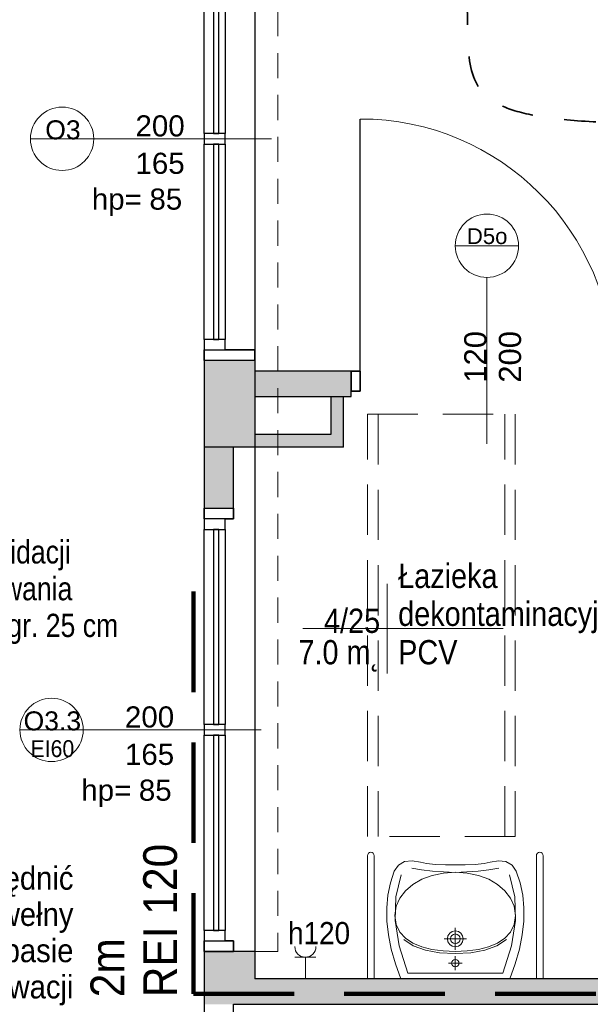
# Model space of a CAD drawing. Header units: centimetres. Extents: x 101 to 4622, y -1383 to 1498.
# Tile 18 of 68: x 1650 to 1920, y 23 to 489. Entities that reach past the tile are written whole.
import ezdxf

# ---------------------------------------------------------------- set-up
doc = ezdxf.new("R2010")
doc.units = ezdxf.units.CM
for name, pattern in [('Dash', [30, 15, -15]), ('Długa kreska', [71.4375, 47.625, -23.8125]), ('Oś', [111.125, 63.5, -15.875, 15.875, -15.875]), ('Ponad', [19.844, 11.9065, -7.9375]), ('Ukryte', [35.719, 23.8125, -11.9065])]:
    doc.linetypes.add(name, pattern=pattern)
for name, color, linetype, lineweight in [('A-AREA-IDEN', 2, 'Continuous', 18), ('A-DETL', 90, 'Continuous', 9), ('A-DETL-GENF', 92, 'Continuous', 18), ('A-DETL-HDLN', 90, 'Ukryte', 18), ('A-DETL-MEDM', 33, 'Continuous', 35), ('A-DOOR', 31, 'Continuous', 25), ('A-DOOR-IDEN', 31, 'Continuous', 18), ('A-FLOR-OVHD', 1, 'Ponad', 18), ('A-GLAZ', 151, 'Continuous', 25), ('A-GLAZ-IDEN', 152, 'Continuous', 18), ('A-WALL', 113, 'Continuous', 25), ('A-WALL-PATT', 111, 'Continuous', 25), ('E-ELE-QPM-IDEN', 2, 'Continuous', 18), ('E-ELEC-EQPM', 71, 'Continuous', 18), ('G-ANNO-TEXT', 231, 'Continuous', 18), ('P-SANR-FIXT', 6, 'Continuous', 18), ('S-GRID', 1, 'Continuous', 18)]:
    doc.layers.add(name, color=color, linetype=linetype, lineweight=lineweight)
doc.styles.add('Arial Narrow_4', font='ARIALN.TTF', dxfattribs={"height": 11})
doc.styles.add('Arial_1', font='arial.ttf', dxfattribs={"height": 7.5})
doc.styles.add('Arial_10', font='arial.ttf', dxfattribs={"height": 0.2})
doc.styles.add('Arial_11', font='arial.ttf', dxfattribs={"height": 9})
doc.styles.add('Arial_12', font='arial.ttf', dxfattribs={"width": 0.9, "height": 8})
doc.styles.add('Arial_13', font='arial.ttf', dxfattribs={"width": 0.9, "height": 10.5})
doc.styles.add('Arial_14', font='arial.ttf', dxfattribs={"width": 0.9, "height": 16})
doc.styles.add('Arial_4', font='arial.ttf', dxfattribs={"width": 0.85, "height": 11.5})
doc.styles.add('Arial_5', font='arial.ttf', dxfattribs={"height": 10})
doc.styles.add('Arial_7', font='arial.ttf', dxfattribs={"height": 10.5})
doc.styles.add('Arial_8', font='arial.ttf', dxfattribs={"width": 0.9, "height": 11})

# ---------------------------------------------------------------- blocks, each defined once
blk = doc.blocks.new('DRZWI 1S_łazienkowe - Drzwi 120-1452035-4_piętro II PT - projektowany - PPOŻ B')
at = {"layer": 'A-DETL-GENF'}
for p, q in [((-64.3, 3.5), (-60, 3.5)), ((-64.3, -6), (-64.3, 3.5)), ((-60, 3.5), (-60, -6)), ((60, 3.5), (64.3, 3.5)), ((60, -6), (60, 3.5)), ((64.3, 3.5), (64.3, -6)), ((-60, -6), (-64.3, -6)), ((64.3, -6), (60, -6))]:
    blk.add_line(p, q, dxfattribs=at)
at = {"layer": 'A-DETL-MEDM'}
for p, q in [((-64.3, -6), (-64.3, 3.5)), ((-64.3, 3.5), (-60, 3.5)), ((-60, 3.5), (-60, -6)), ((60, 3.5), (60, -6)), ((64.3, 3.5), (60, 3.5)), ((64.3, -6), (64.3, 3.5)), ((-60, -6), (-64.3, -6)), ((60, -6), (64.3, -6))]:
    blk.add_line(p, q, dxfattribs=at)
at = {"layer": 'A-DOOR', "lineweight": 18}
blk.add_line((0, -28.5), (0, 28.5), dxfattribs=at)
at = {"layer": 'A-DOOR'}
blk.add_line((60, -6), (60, -125.39), dxfattribs=at)
at = {"layer": 'A-DOOR', "lineweight": 18}
blk.add_arc((60, -5.39), 120, 180.293, 270, dxfattribs=at)
blk = doc.blocks.new('umywalka dla N_65x56 koło - Type 1-1264895-4_piętro II PT - projektowany - PPOŻ B')
at = {"layer": 'P-SANR-FIXT'}
for p, q in [((-29.1, 64.4), (-29.1, 6)), ((-25.9, 64.4), (-25.9, 6)), ((-11.49, 61.58), (-14.43, 59.97)), ((-7.9, 62.01), (-11.49, 61.58)), ((-3.96, 61.28), (-7.9, 62.01)), ((-1.14, 60.72), (-3.96, 61.28)), ((3.08, 60.29), (-1.14, 60.72)), ((26.14, 60.72), (21.92, 60.29)), ((28.96, 61.28), (26.14, 60.72)), ((32.9, 62.01), (28.96, 61.28)), ((36.49, 61.58), (32.9, 62.01)), ((39.43, 59.97), (36.49, 61.58)), ((50.9, 64.4), (50.9, 6)), ((54.1, 6), (54.1, 64.4)), ((-16.38, 57.12), (-18.22, 51.51)), ((-14.43, 59.97), (-16.38, 57.12)), ((-8.14, 58.51), (-3.44, 57.63)), ((-3.44, 57.63), (1.64, 57.08)), ((6.84, 56.17), (1.52, 55.04)), ((1.64, 57.08), (6.99, 56.74)), ((7.9, 60.04), (3.08, 60.29)), ((12.52, 56.56), (6.84, 56.17)), ((6.99, 56.74), (12.48, 56.52)), ((12.5, 60.01), (7.9, 60.04)), ((12.48, 56.52), (17.98, 56.74)), ((17.1, 60.04), (12.5, 60.01)), ((18.18, 56.17), (12.52, 56.56)), ((21.92, 60.29), (17.1, 60.04)), ((17.98, 56.74), (23.33, 57.08)), ((23.49, 55.04), (18.18, 56.17)), ((23.33, 57.08), (28.41, 57.63)), ((28.41, 57.63), (33.11, 58.51)), ((41.38, 57.12), (39.43, 59.97)), ((43.22, 51.51), (41.38, 57.12)), ((-18.22, 51.51), (-19.42, 45.69)), ((-13.17, 55.28), (-15.64, 44.98)), ((-3.33, 53.22), (-7.59, 50.79)), ((1.52, 55.04), (-3.33, 53.22)), ((28.31, 53.22), (23.49, 55.04)), ((32.54, 50.79), (28.31, 53.22)), ((40.64, 44.98), (38.17, 55.28)), ((44.42, 45.69), (43.22, 51.51)), ((-11.11, 47.81), (-13.79, 44.33)), ((-7.59, 50.79), (-11.11, 47.81)), ((36.03, 47.81), (32.54, 50.79)), ((38.68, 44.33), (36.03, 47.81)), ((-19.42, 45.69), (-19.97, 39.64)), ((-15.64, 44.98), (-15.95, 33.74)), ((-13.79, 44.33), (-15.49, 40.42)), ((40.36, 40.42), (38.68, 44.33)), ((40.95, 33.74), (40.64, 44.98)), ((44.97, 39.64), (44.42, 45.69)), ((-19.97, 39.64), (-19.89, 33.38)), ((-15.49, 40.42), (-16.08, 36.14)), ((40.95, 36.14), (40.36, 40.42)), ((44.89, 33.38), (44.97, 39.64)), ((-19.89, 33.38), (-19.18, 26.89)), ((-16.08, 36.14), (-15.49, 31.83)), ((-15.95, 33.74), (-14.09, 21.65)), ((39.09, 21.65), (40.95, 33.74)), ((40.36, 31.83), (40.95, 36.14)), ((44.18, 26.89), (44.89, 33.38)), ((-15.49, 31.83), (-13.8, 28.22)), ((-13.8, 28.22), (-11.14, 25.26)), ((9.85, 27.66), (11.04, 28.47)), ((11.04, 28.47), (12.5, 28.76)), ((12.5, 30.26), (12.5, 19.76)), ((12.5, 28.76), (13.96, 28.47)), ((13.96, 28.47), (15.15, 27.66)), ((36.01, 25.26), (38.67, 28.22)), ((38.67, 28.22), (40.36, 31.83)), ((-19.18, 26.89), (-17.85, 20.17)), ((-7.38, 21.71), (-11.89, 24.74)), ((-11.14, 25.26), (-7.63, 22.92)), ((7.16, 25.01), (17.84, 25.01)), ((8.75, 25.01), (9.04, 26.47)), ((9.04, 23.56), (8.75, 25.01)), ((9.04, 26.47), (9.85, 27.66)), ((9.85, 22.36), (9.04, 23.56)), ((10.2, 25.01), (10.38, 25.91)), ((10.38, 24.12), (10.2, 25.01)), ((10.38, 25.91), (10.87, 26.64)), ((10.87, 23.39), (10.38, 24.12)), ((10.87, 26.64), (11.61, 27.13)), ((11.61, 22.89), (10.87, 23.39)), ((11.61, 27.13), (12.5, 27.31)), ((12.5, 27.31), (13.39, 27.13)), ((13.39, 27.13), (14.13, 26.64)), ((14.13, 23.39), (13.39, 22.89)), ((14.13, 26.64), (14.62, 25.91)), ((14.62, 24.12), (14.13, 23.39)), ((14.62, 25.91), (14.8, 25.01)), ((14.8, 25.01), (14.62, 24.12)), ((15.15, 27.66), (15.96, 26.47)), ((15.96, 23.56), (15.15, 22.36)), ((15.96, 26.47), (16.25, 25.01)), ((16.25, 25.01), (15.96, 23.56)), ((36.76, 24.74), (32.25, 21.71)), ((32.5, 22.92), (36.01, 25.26)), ((42.85, 20.17), (44.18, 26.89)), ((-17.85, 20.17), (-15.89, 13.2)), ((-14.09, 21.65), (-10.01, 8.8)), ((-7.63, 22.92), (-3.39, 21.17)), ((-1.64, 19.63), (-7.38, 21.71)), ((-3.39, 21.17), (1.45, 19.96)), ((5.06, 18.42), (-1.64, 19.63)), ((1.45, 19.96), (6.76, 19.26)), ((6.76, 19.26), (12.43, 19.04)), ((11.04, 21.56), (9.85, 22.36)), ((12.5, 21.26), (11.04, 21.56)), ((12.5, 22.71), (11.61, 22.89)), ((12.43, 19.04), (18.1, 19.26)), ((13.39, 22.89), (12.5, 22.71)), ((13.96, 21.56), (12.5, 21.26)), ((15.15, 22.36), (13.96, 21.56)), ((18.1, 19.26), (23.42, 19.96)), ((26.51, 19.63), (19.81, 18.42)), ((23.42, 19.96), (28.26, 21.17)), ((32.25, 21.71), (26.51, 19.63)), ((28.26, 21.17), (32.5, 22.92)), ((35.01, 8.8), (39.09, 21.65)), ((40.89, 13.2), (42.85, 20.17)), ((12.43, 18.04), (5.06, 18.42)), ((10.75, 13.48), (10.89, 14.16)), ((10.89, 14.16), (11.26, 14.71)), ((11.26, 14.71), (11.82, 15.09)), ((11.82, 15.09), (12.5, 15.23)), ((19.81, 18.42), (12.43, 18.04)), ((12.5, 16.73), (12.5, 10.22)), ((12.5, 15.23), (13.18, 15.09)), ((13.18, 15.09), (13.74, 14.71)), ((13.74, 14.71), (14.11, 14.16)), ((14.11, 14.16), (14.25, 13.48)), ((-15.89, 13.2), (-13.31, 6)), ((15.75, 13.48), (9.25, 13.48)), ((10.89, 12.8), (10.75, 13.48)), ((11.26, 12.24), (10.89, 12.8)), ((11.82, 11.86), (11.26, 12.24)), ((12.5, 11.72), (11.82, 11.86)), ((13.18, 11.86), (12.5, 11.72)), ((13.74, 12.24), (13.18, 11.86)), ((14.11, 12.8), (13.74, 12.24)), ((14.25, 13.48), (14.11, 12.8)), ((38.31, 6), (40.89, 13.2)), ((-10.01, 8.8), (12.5, 8.8)), ((12.5, 8.8), (35.01, 8.8))]:
    blk.add_line(p, q, dxfattribs=at)
for centre in [(-27.5, 64.4), (52.5, 64.4)]:
    blk.add_arc(centre, 1.6, 360, 180, dxfattribs=at)
blk = doc.blocks.new('Aluminum_Exterior_Window_-_Double - 200 x 165 cm-1494227-4_piętro II PT - projektowany - PPOŻ B')
at = {"layer": 'A-GLAZ'}
for p, q in [((-132.16, 14.66), (-137.16, 14.66)), ((-137.16, 14.66), (-137.16, 4.66)), ((-132.16, 4.66), (-132.16, 14.66)), ((-132.16, 14.66), (-39.66, 14.66)), ((-34.66, 14.66), (-39.66, 14.66)), ((-39.66, 14.66), (-39.66, 4.66)), ((-34.66, 4.66), (-34.66, 14.66)), ((-34.66, 14.66), (57.84, 14.66)), ((62.84, 14.66), (57.84, 14.66)), ((57.84, 14.66), (57.84, 4.66)), ((62.84, 4.66), (62.84, 14.66)), ((-39.66, 10.21), (-132.16, 10.21)), ((-132.16, 10.21), (-132.16, 7.67)), ((-39.66, 7.67), (-39.66, 10.21)), ((57.84, 10.21), (-34.66, 10.21)), ((-34.66, 10.21), (-34.66, 7.67)), ((57.84, 7.67), (57.84, 10.21)), ((-132.16, 7.67), (-39.66, 7.67)), ((-34.66, 7.67), (57.84, 7.67)), ((-137.16, 4.66), (-132.16, 4.66)), ((-39.66, 4.66), (-132.16, 4.66)), ((-39.66, 4.66), (-34.66, 4.66)), ((57.84, 4.66), (-34.66, 4.66)), ((57.84, 4.66), (62.84, 4.66))]:
    blk.add_line(p, q, dxfattribs=at)
blk = doc.blocks.new('Aluminum_Exterior_Window_-_Double - 200 x 165 cm EI60-1494229-4_piętro II PT - projektowany - PPOŻ B')
at = {"layer": 'A-GLAZ'}
for p, q in [((-132.16, 9.66), (-137.16, 9.66)), ((-137.16, 9.66), (-137.16, -0.34)), ((-132.16, -0.34), (-132.16, 9.66)), ((-132.16, 9.66), (-39.66, 9.66)), ((-34.66, 9.66), (-39.66, 9.66)), ((-39.66, 9.66), (-39.66, -0.34)), ((-34.66, -0.34), (-34.66, 9.66)), ((-34.66, 9.66), (57.84, 9.66)), ((62.84, 9.66), (57.84, 9.66)), ((57.84, 9.66), (57.84, -0.34)), ((62.84, -0.34), (62.84, 9.66)), ((-39.66, 5.21), (-132.16, 5.21)), ((-132.16, 5.21), (-132.16, 2.67)), ((-39.66, 2.67), (-39.66, 5.21)), ((57.84, 5.21), (-34.66, 5.21)), ((-34.66, 5.21), (-34.66, 2.67)), ((57.84, 2.67), (57.84, 5.21)), ((-132.16, 2.67), (-39.66, 2.67)), ((-34.66, 2.67), (57.84, 2.67)), ((-137.16, -0.34), (-132.16, -0.34)), ((-39.66, -0.34), (-132.16, -0.34)), ((-39.66, -0.34), (-34.66, -0.34)), ((57.84, -0.34), (-34.66, -0.34)), ((57.84, -0.34), (62.84, -0.34))]:
    blk.add_line(p, q, dxfattribs=at)
blk = doc.blocks.new('gniazdo elektryczne pojedyncze - 120-1470895-4_piętro II PT - projektowany - PPOŻ B')
at = {"layer": 'E-ELEC-EQPM'}
for p, q in [((17.5, 16.33), (7.5, 16.33)), ((12.5, 16.33), (12.5, 6))]:
    blk.add_line(p, q, dxfattribs=at)
blk.add_arc((12.5, 21.33), 5, 180, 0, dxfattribs=at)
blk = doc.blocks.new('METKA_POMIESZCZENIA1 - Rozbudowana - bez ramki-1409110-4_piętro II PT - projektowany - PPOŻ B')
at = {"layer": 'A-AREA-IDEN'}
for p, q in [((0, 0.425), (0, 0)), ((-0.8, 0), (1.1, 0)), ((0, 0), (0, -0.425))]:
    blk.add_line(p, q, dxfattribs=at)
blk = doc.blocks.new('etykieta drzwi wymiar i kategoria - etykieta drzwi 1S góra-1350608-4_piętro II PT - projektowany - PPOŻ B')
at = {"layer": 'A-DOOR-IDEN'}
for p, q in [((-0.3, 1.4984), (0.3, 1.4984)), ((0, 0), (0, 1.1984))]:
    blk.add_line(p, q, dxfattribs=at)
blk.add_circle((0, 1.4984), 0.3, dxfattribs=at)
blk = doc.blocks.new('Okno_LD_typ 100 - --862013-4_piętro II PT - projektowany - PPOŻ B')
at = {"layer": 'A-GLAZ-IDEN'}
blk.add_line((0, 1.8925), (0, -0.3919), dxfattribs=at)
blk.add_circle((0, -0.0919), 0.3, dxfattribs=at)
at = {"layer": 'A-GLAZ-IDEN', "insert": (0.4711, 0.6634), "char_height": 0.2, "width": 0.48783, "attachment_point": 3, "rotation": 90, "line_spacing_factor": 0.936439, "style": 'Arial_10', "bg_fill": 3, "box_fill_scale": 1.25, "bg_fill_color": 256, "bg_fill_true_color": 13158600, "bg_fill_transparency": 0}
blk.add_mtext('\\pxqr,t6.35,12.7,19.05,25.4,31.75,38.1,44.45,50.8,57.15,63.5,69.85,76.2,82.55,88.9,95.25,101.6,107.95,114.3,120.65,127,133.35,139.7,146.05,152.4,158.75,165.1,171.45,177.8,184.15,190.5,196.85,203.2;{hp= }', dxfattribs=at)

msp = doc.modelspace()

# ---------------------------------------------------------------- hatches: boundary and pattern name
at = {"layer": 'A-WALL-PATT'}
for points in [[(1737.04, 286.62), (1761.04, 286.62), (1761.04, 327.62), (1737.04, 327.62)], [(1797.04, 292.62), (1803.04, 292.62), (1803.04, 310.62), (1797.04, 310.62)], [(1761.04, 286.62), (1803.04, 286.62), (1803.04, 292.62), (1761.04, 292.62)], [(1737.04, 257.62), (1751.04, 257.62), (1751.04, 286.62), (1737.04, 286.62)], [(1761.04, 22.62), (1761.04, 47.62), (1737.04, 47.62), (1737.04, 22.62), (1751.04, 22.62)]]:
    msp.add_hatch(color=9, dxfattribs=at).paths.add_polyline_path(points, flags=0)
h = msp.add_hatch(color=9, dxfattribs=at)
h.paths.add_polyline_path([(1761.04, 310.62), (1806.74, 310.62), (1806.74, 322.62), (1761.04, 322.62), (1761.04, 313.12)], flags=0)
h.paths.add_polyline_path([(1935.34, 310.62), (2104.04, 310.62), (2104.04, 322.62), (1935.34, 322.62), (1935.34, 313.12)], flags=0)
h.paths.add_polyline_path([(2286.04, 310.62), (2286.04, 322.62), (2239.04, 322.62), (2239.04, 310.62), (2266.04, 310.62)], flags=0)
h.paths.add_polyline_path([(2386.04, 310.62), (2526.04, 310.62), (2526.04, 322.62), (2386.04, 322.62), (2386.04, 313.12)], flags=0)
h = msp.add_hatch(color=9, dxfattribs=at)
h.paths.add_polyline_path([(2532.04, 22.62), (2538.04, 22.62), (2538.04, 34.62), (2204.04, 34.62), (2204.04, 22.62), (2502.04, 22.62), (2502.04, 27.62), (2532.04, 27.62)], flags=0)
h.paths.add_polyline_path([(1761.04, 22.62), (2017.04, 22.62), (2017.04, 27.62), (2057.04, 27.62), (2057.04, 22.62), (2104.04, 22.62), (2104.04, 34.62), (1761.04, 34.62)], flags=0)

# ---------------------------------------------------------------- linework, layer by layer
at = {"layer": 'A-DETL', "linetype": 'Długa kreska', "lineweight": 100}
for q in [(1732.04, 234.62), (2429.04, 27.62)]:
    msp.add_line((1732.04, 27.62), q, dxfattribs=at)
at = {"layer": 'A-DETL', "linetype": 'Dash', "lineweight": 35}
msp.add_open_spline([(1861.74, 561.62), (1861.74, 511.61), (1861.74, 497.78), (1861.74, 439.12), (1882.16, 439.12), (2934.04, 438.12), (3037.1, 438.12), (3108.91, 440.14), (3110.04, 471.28), (3110.04, 559.12)], degree=3, knots=[0, 0, 0, 0, 1.339676, 2.35567, 14.723928, 27.57784, 40.994107, 43.247669, 45.334735, 45.334735, 45.334735, 45.334735], dxfattribs=at)
at = {"layer": 'A-DETL-HDLN'}
for p, q in [((1814.44, 302.12), (1884.44, 302.12)), ((1814.44, 102.12), (1814.44, 302.12)), ((1819.44, 302.12), (1819.44, 102.12)), ((1879.44, 102.12), (1879.44, 302.12)), ((1884.44, 302.12), (1884.44, 102.12)), ((1884.44, 102.12), (1814.44, 102.12))]:
    msp.add_line(p, q, dxfattribs=at)
at = {"layer": 'A-FLOR-OVHD'}
for p in [(1772.04, 552.62), (1761.04, 47.62)]:
    msp.add_line(p, (1772.04, 47.62), dxfattribs=at)
at = {"layer": 'A-WALL'}
for p, q in [((1761.04, 532.62), (1761.04, 332.62)), ((1737.04, 327.62), (1737.04, 257.62)), ((1761.04, 327.62), (1737.04, 327.62)), ((1761.04, 327.62), (1761.04, 34.62)), ((1806.74, 322.62), (1761.04, 322.62)), ((1806.74, 310.62), (1806.74, 313.12)), ((1761.04, 310.62), (1806.74, 310.62)), ((1797.04, 310.62), (1797.04, 292.62)), ((1803.04, 286.62), (1803.04, 310.62)), ((1797.04, 292.62), (1761.04, 292.62)), ((1803.04, 286.62), (1737.04, 286.62)), ((1751.04, 257.62), (1751.04, 286.62)), ((1737.04, 257.62), (1751.04, 257.62)), ((1737.04, 47.62), (1737.04, -22.38)), ((1761.04, 47.62), (1751.04, 47.62)), ((2104.04, 34.62), (1761.04, 34.62)), ((1751.04, 22.62), (2017.04, 22.62)), ((1751.04, -22.38), (1751.04, 22.62))]:
    msp.add_line(p, q, dxfattribs=at)
at = {"layer": 'A-WALL', "color": 7, "lineweight": 35}
for p, q in [((1737.04, 332.62), (1737.04, 327.62)), ((1761.04, 332.62), (1747.04, 332.62)), ((1761.04, 327.62), (1761.04, 332.62)), ((1737.04, 257.62), (1737.04, 252.62)), ((1751.04, 252.62), (1751.04, 257.62)), ((1747.04, 252.62), (1751.04, 252.62)), ((1737.04, 52.62), (1737.04, 47.62)), ((1751.04, 52.62), (1747.04, 52.62)), ((1751.04, 47.62), (1751.04, 52.62)), ((1737.04, 47.62), (1751.04, 47.62))]:
    msp.add_line(p, q, dxfattribs=at)
at = {"layer": 'S-GRID', "linetype": 'Oś'}
msp.add_line((1737.04, -1383.2), (1737.04, 1438.12), dxfattribs=at)

# ---------------------------------------------------------------- block references
at = {"layer": 'A-AREA-IDEN', "xscale": 49.99999999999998, "yscale": 49.99999999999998, "zscale": 49.99999999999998}
msp.add_blockref('METKA_POMIESZCZENIA1 - Rozbudowana - bez ramki-1409110-4_piętro II PT - projektowany - PPOŻ B', (1823.78, 200.6), dxfattribs=at)
at = {"layer": 'A-DOOR', "rotation": 180}
msp.add_blockref('DRZWI 1S_łazienkowe - Drzwi 120-1452035-4_piętro II PT - projektowany - PPOŻ B', (1871.04, 316.62), dxfattribs=at)
at = {"layer": 'A-DOOR-IDEN', "xscale": 49.99999999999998, "yscale": 49.99999999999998, "zscale": 49.99999999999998}
msp.add_blockref('etykieta drzwi wymiar i kategoria - etykieta drzwi 1S góra-1350608-4_piętro II PT - projektowany - PPOŻ B', (1871.04, 307.05), dxfattribs=at)
at = {"layer": 'A-GLAZ', "rotation": 90.00000000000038}
for name, p in [('Aluminum_Exterior_Window_-_Double - 200 x 165 cm-1494227-4_piętro II PT - projektowany - PPOŻ B', (1751.7, 469.78)), ('Aluminum_Exterior_Window_-_Double - 200 x 165 cm EI60-1494229-4_piętro II PT - projektowany - PPOŻ B', (1746.7, 189.78))]:
    msp.add_blockref(name, p, dxfattribs=at)
at = {"layer": 'E-ELEC-EQPM'}
msp.add_blockref('gniazdo elektryczne pojedyncze - 120-1470895-4_piętro II PT - projektowany - PPOŻ B', (1772.54, 28.62), dxfattribs=at)
at = {"layer": 'P-SANR-FIXT'}
msp.add_blockref('umywalka dla N_65x56 koło - Type 1-1264895-4_piętro II PT - projektowany - PPOŻ B', (1843.54, 28.62), dxfattribs=at)

# ---------------------------------------------------------------- texts
at = {"layer": 'A-AREA-IDEN', "char_height": 11.5, "line_spacing_factor": 0.936439, "style": 'Arial_4'}
for s, insert, width, attachment_point in [('\\pt42.49997,84.99995,127.50004,170.00002,212.49999,254.99996,297.50005,340.00003,382.5,424.99998,467.49995,510.00004,552.50002,594.99999,637.49997,679.99994,722.50003,765.00001,807.49998,849.99996,892.50005,935.00002,977.5,1019.99998,1062.49995,1105.00004,1147.50002,1189.99999,1232.49997,1275.00006,1317.50003,1360.00001;Łazieka\\Pdekontaminacyjna', (1828.99, 198.4), 109.0975, 7), ('\\pxqr,t3.69565,7.3913,11.08696,14.78261,18.47826,22.17391,25.86957,29.56522,33.26087,36.95652,40.65217,44.34783,48.04348,51.73913,55.43478,59.13043,62.82609,66.52174,70.21739,73.91304,77.6087,81.30435,85,88.69565,92.3913,96.08696,99.78261,103.47826,107.17391,110.86957,114.56522,118.26087;{4/25}', (1820.45, 198.4), 26.435, 9), ('\\pt42.49997,84.99995,127.50004,170.00002,212.49999,254.99996,297.50005,340.00003,382.5,424.99998,467.49995,510.00004,552.50002,594.99999,637.49997,679.99994,722.50003,765.00001,807.49998,849.99996,892.50005,935.00002,977.5,1019.99998,1062.49995,1105.00004,1147.50002,1189.99999,1232.49997,1275.00006,1317.50003,1360.00001;7.0 m˛', (1820.45, 195.17), 38.25, 3), ('\\pxt3.69565,7.3913,11.08696,14.78261,18.47826,22.17391,25.86957,29.56522,33.26087,36.95652,40.65217,44.34783,48.04348,51.73913,55.43478,59.13043,62.82609,66.52174,70.21739,73.91304,77.6087,81.30435,85,88.69565,92.3913,96.08696,99.78261,103.47826,107.17391,110.86957,114.56522,118.26087;{PCV}', (1828.99, 195.17), 28.135, 1)]:
    msp.add_mtext(s, dxfattribs=dict(at, insert=insert, width=width, attachment_point=attachment_point))
at = {"layer": 'A-DOOR-IDEN', "insert": (1871.13, 386.47), "char_height": 7.5, "width": 19.5, "attachment_point": 5, "line_spacing_factor": 0.936439, "style": 'Arial_1'}
msp.add_mtext('\\pxqc,t8.46667,16.93333,25.4,33.86667,42.33333,50.8,59.26667,67.73333,76.2,84.66667,93.13333,101.6,110.06667,118.53333,127,135.46667,143.93333,152.4,160.86667,169.33333,177.8,186.26667,194.73333,203.2,211.66667,220.13333,228.6,237.06667,245.53333,254,262.46667,270.93333;{D5o}', dxfattribs=at)
at = {"layer": 'A-DOOR-IDEN', "insert": (1873.8, 329.33), "char_height": 10.5, "width": 25.15, "attachment_point": 5, "rotation": 90, "line_spacing_factor": 0.936439, "style": 'Arial_7'}
msp.add_mtext('\\pxqc,t6.04762,12.09524,18.14286,24.19048,30.2381,36.28571,42.33333,48.38095,54.42857,60.47619,66.52381,72.57143,78.61905,84.66667,90.71429,96.7619,102.80952,108.85714,114.90476,120.95238,127,133.04762,139.09524,145.14286,151.19048,157.2381,163.28571,169.33333,175.38095,181.42857,187.47619,193.52381;{120\\P200}', dxfattribs=at)
at = {"layer": 'E-ELE-QPM-IDEN', "insert": (1791.54, 56.28), "char_height": 10.5, "width": 30.06, "attachment_point": 5, "line_spacing_factor": 0.936439, "style": 'Arial_13'}
msp.add_mtext('\\pxqc,t5.35714,10.71429,16.07143,21.42857,26.78571,32.14286,37.5,42.85714,48.21429,53.57143,58.92857,64.28571,69.64286,75,80.35714,85.71429,91.07143,96.42857,101.78571,107.14286,112.5,117.85714,123.21429,128.57143,133.92857,139.28571,144.64286,150,155.35714,160.71429,166.07143,171.42857;{h120}', dxfattribs=at)
at = {"layer": 'G-ANNO-TEXT', "color": 1, "insert": (1675.22, 87.92), "char_height": 11, "width": 128.88, "attachment_point": 3, "line_spacing_factor": 0.936439, "style": 'Arial_8'}
msp.add_mtext('\\pt57.14995,114.30001,171.44996,228.60002,285.74997,342.90003,400.04998,457.20004,514.34999,571.50005,628.65,685.79995,742.95001,800.09996,857.25002,914.39997,971.55003,1028.69998,1085.85004,1142.99999,1200.15005,1257.3,1314.44995,1371.60001,1428.74996,1485.90002,1543.04997,1600.20003,1657.34998,1714.50004,1771.64999,1828.80005;należy uwzględnić zastosowanie wełny mineralnej w pasie \\P2 m na elewacji', dxfattribs=at)
at = {"layer": 'G-ANNO-TEXT', "color": 1, "insert": (1683.28, 25.96), "char_height": 16, "width": 73.0382, "attachment_point": 1, "rotation": 90, "line_spacing_factor": 0.936439, "style": 'Arial_14'}
msp.add_mtext('\\pxt3.57188,7.14375,10.71563,14.2875,17.85938,21.43125,25.00313,28.575,32.14688,35.71875,39.29063,42.8625,46.43438,50.00625,53.57813,57.15,60.72188,64.29375,67.86563,71.4375,75.00938,78.58125,82.15313,85.725,89.29688,92.86875,96.44063,100.0125,103.58438,107.15625,110.72813,114.3;{2m\\PREI 120}', dxfattribs=at)

# ---------------------------------------------------------------- next in the draw order: block references
at = {"layer": 'A-GLAZ-IDEN', "xscale": 49.99999999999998, "yscale": 49.99999999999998, "zscale": 49.99999999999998, "rotation": 270.0000000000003}
for p in [(1674.44, 432.62), (1669.44, 152.62)]:
    msp.add_blockref('Okno_LD_typ 100 - --862013-4_piętro II PT - projektowany - PPOŻ B', p, dxfattribs=at)

# ---------------------------------------------------------------- next in the draw order: texts
at = {"layer": 'A-GLAZ-IDEN', "line_spacing_factor": 0.936439}
for s, insert, char_height, width, attachment_point, style in [('\\pxqc,t6.35,12.7,19.05,25.4,31.75,38.1,44.45,50.8,57.15,63.5,69.85,76.2,82.55,88.9,95.25,101.6,107.95,114.3,120.65,127,133.35,139.7,146.05,152.4,158.75,165.1,171.45,177.8,184.15,190.5,196.85,203.2;{200}', (1716.25, 438.68), 10, 24.15, 5, 'Arial_5'), ('\\pxqc,t7.05556,14.11111,21.16667,28.22222,35.27778,42.33333,49.38889,56.44444,63.5,70.55556,77.61111,84.66667,91.72222,98.77778,105.83333,112.88889,119.94444,127,134.05556,141.11111,148.16667,155.22222,162.27778,169.33333,176.38889,183.44444,190.5,197.55556,204.61111,211.66667,218.72222,225.77778;{O3}', (1670.24, 436.82), 9, 16.85, 5, 'Arial_11'), ('\\pxqc,t6.35,12.7,19.05,25.4,31.75,38.1,44.45,50.8,57.15,63.5,69.85,76.2,82.55,88.9,95.25,101.6,107.95,114.3,120.65,127,133.35,139.7,146.05,152.4,158.75,165.1,171.45,177.8,184.15,190.5,196.85,203.2;{165}', (1716.25, 420.96), 10, 24.15, 5, 'Arial_5'), ('\\pxt6.35,12.7,19.05,25.4,31.75,38.1,44.45,50.8,57.15,63.5,69.85,76.2,82.55,88.9,95.25,101.6,107.95,114.3,120.65,127,133.35,139.7,146.05,152.4,158.75,165.1,171.45,177.8,184.15,190.5,196.85,203.2;{85}', (1711.19, 409.07), 10, 16.2, 1, 'Arial_5'), ('\\pxqc,t6.35,12.7,19.05,25.4,31.75,38.1,44.45,50.8,57.15,63.5,69.85,76.2,82.55,88.9,95.25,101.6,107.95,114.3,120.65,127,133.35,139.7,146.05,152.4,158.75,165.1,171.45,177.8,184.15,190.5,196.85,203.2;{200}', (1711.25, 158.68), 10, 24.15, 5, 'Arial_5'), ('\\pxqc,t7.05556,14.11111,21.16667,28.22222,35.27778,42.33333,49.38889,56.44444,63.5,70.55556,77.61111,84.66667,91.72222,98.77778,105.83333,112.88889,119.94444,127,134.05556,141.11111,148.16667,155.22222,162.27778,169.33333,176.38889,183.44444,190.5,197.55556,204.61111,211.66667,218.72222,225.77778;{O3.3}', (1665.22, 156.82), 9, 27.15, 5, 'Arial_11'), ('\\pxqc,t7.14375,14.2875,21.43125,28.575,35.71875,42.8625,50.00625,57.15,64.29375,71.4375,78.58125,85.725,92.86875,100.0125,107.15625,114.3,121.44375,128.5875,135.73125,142.875,150.01875,157.1625,164.30625,171.45,178.59375,185.7375,192.88125,200.025,207.16875,214.3125,221.45625,228.6;{EI60}', (1665.24, 143.69), 8, 21.15, 5, 'Arial_12'), ('\\pxqc,t6.35,12.7,19.05,25.4,31.75,38.1,44.45,50.8,57.15,63.5,69.85,76.2,82.55,88.9,95.25,101.6,107.95,114.3,120.65,127,133.35,139.7,146.05,152.4,158.75,165.1,171.45,177.8,184.15,190.5,196.85,203.2;{165}', (1711.25, 140.96), 10, 24.15, 5, 'Arial_5'), ('\\pxt6.35,12.7,19.05,25.4,31.75,38.1,44.45,50.8,57.15,63.5,69.85,76.2,82.55,88.9,95.25,101.6,107.95,114.3,120.65,127,133.35,139.7,146.05,152.4,158.75,165.1,171.45,177.8,184.15,190.5,196.85,203.2;{85}', (1706.19, 129.07), 10, 16.2, 1, 'Arial_5')]:
    msp.add_mtext(s, dxfattribs=dict(at, insert=insert, char_height=char_height, width=width, attachment_point=attachment_point, style=style))
at = {"layer": 'G-ANNO-TEXT', "color": 7, "insert": (1562.65, 242.44), "char_height": 11, "width": 135.95, "attachment_point": 1, "line_spacing_factor": 0.949189, "style": 'Arial Narrow_4'}
msp.add_mtext('\\pt63.50003,126.99995,190.49998,254.00001,317.50004,380.99996,444.49999,508.00002,571.50005,634.99997,698.5,762.00003,825.49995,888.99998,952.50001,1016.00004,1079.49996,1142.99999,1206.50002,1270.00005,1333.49997,1397,1460.50003,1523.99995,1587.49998,1651.00001,1714.50004,1777.99996,1841.49999,1905.00002,1968.50005,2031.99997;możliwość likwidacji okna i zamurowania otworu ścianą gr. 25 cm', dxfattribs=at)

doc.saveas('drawing.dxf')
